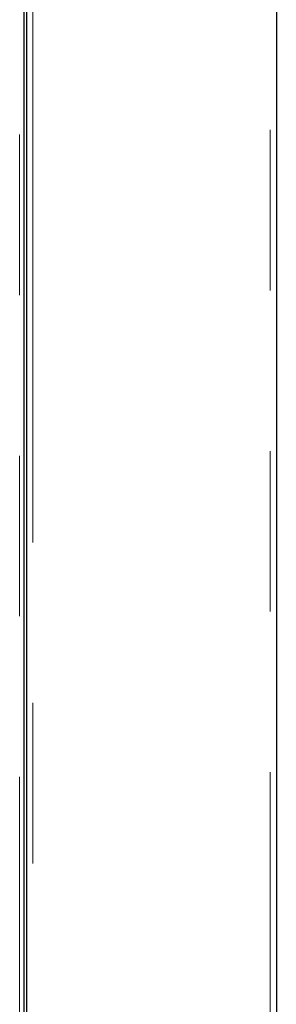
# Model space of a CAD drawing. Header units: millimetres. Extents: x 26 to 242, y 76 to 156.
# Tile 71 of 72: x 240.34 to 242.38, y 84.19 to 91.98. Entities that reach past the tile are written whole.
import ezdxf

# ---------------------------------------------------------------- set-up
doc = ezdxf.new("R2010")
doc.units = ezdxf.units.MM
doc.linetypes.add('PHANTOM', pattern=[12.7, 6.35, -1.27, 1.27, -1.27, 1.27, -1.27])

msp = doc.modelspace()

# ---------------------------------------------------------------- linework, layer by layer
at = {"color": 8, "linetype": 'PHANTOM', "lineweight": 18}
for p, q in [((240.4476, 106.8939), (240.4476, 79.6759)), ((242.3276, 79.6759), (242.3276, 106.8939)), ((240.3441, 79.6389), (240.3441, 103.4889))]:
    msp.add_line(p, q, dxfattribs=at)
at = {"color": 7, "linetype": 'Continuous', "lineweight": 25}
for p, q in [((240.3976, 106.8618), (240.3976, 79.6651)), ((242.3776, 106.8759), (242.3776, 79.6759)), ((240.3776, 103.4889), (240.3776, 79.6389))]:
    msp.add_line(p, q, dxfattribs=at)

doc.saveas('drawing.dxf')
